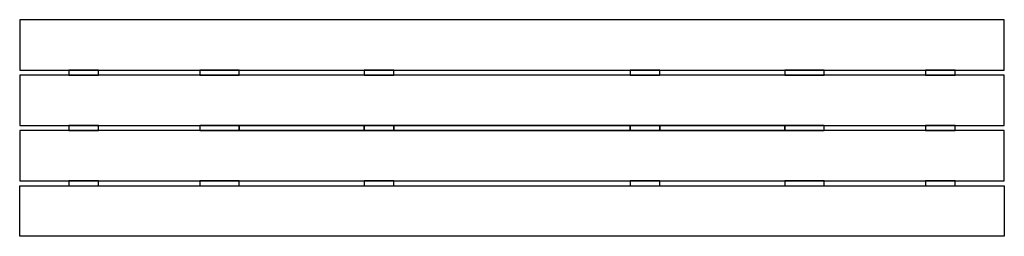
# Model space of a CAD drawing. Header units: inches. Extents: x -39.4 to 39.4, y -8.7 to 8.7.
import ezdxf

# ---------------------------------------------------------------- set-up
doc = ezdxf.new("R2010")
doc.units = ezdxf.units.IN
doc.header["$MEASUREMENT"] = 0
doc.layers.add('72_EGR_BASE_D2_IMPORT', color=7, linetype='Continuous')

# ---------------------------------------------------------------- blocks, each defined once
blk = doc.blocks.new('7760fa00-b30e-4a5d-819a-591dc0cd7037')
at = {"layer": '72_EGR_BASE_D2_IMPORT', "color": 18, "true_color": 0x000000}
for points in [[(-35.444, 4.621, 0), (39.366, 4.621, 0), (39.366, 8.661, 0), (-39.366, 8.661, 0), (-39.366, 4.621, 0)], [(-35.444, 0.187, 0), (39.366, 0.187, 0), (39.366, 4.227, 0), (-39.366, 4.227, 0), (-39.366, 0.187, 0)], [(-35.444, 4.621, 0), (-35.444, 4.227, 0), (-33.079, 4.227, 0), (-33.079, 4.621, 0)], [(-24.959, 4.621, 0), (-24.959, 4.227, 0), (-21.806, 4.227, 0), (-21.806, 4.621, 0)], [(-11.815, 4.621, 0), (-11.815, 4.227, 0), (-9.45, 4.227, 0), (-9.45, 4.621, 0)], [(9.45, 4.621, 0), (9.45, 4.227, 0), (11.815, 4.227, 0), (11.815, 4.621, 0)], [(21.806, 4.621, 0), (21.806, 4.227, 0), (24.959, 4.227, 0), (24.959, 4.621, 0)], [(33.079, 4.621, 0), (33.079, 4.227, 0), (35.444, 4.227, 0), (35.444, 4.621, 0)], [(-35.444, 0.187, 0), (-35.444, -0.187, 0), (-33.079, -0.187, 0), (-33.079, 0.187, 0)], [(-24.959, 0.187, 0), (-24.959, -0.187, 0), (-21.806, -0.187, 0), (-21.806, 0.187, 0)], [(-21.806, 0.187, 0), (-21.806, -0.187, 0), (-11.815, -0.187, 0), (-11.815, 0.187, 0)], [(-11.815, 0.187, 0), (-11.815, -0.187, 0), (-9.45, -0.187, 0), (-9.45, 0.187, 0)], [(-9.45, 0.187, 0), (-9.45, -0.187, 0), (9.45, -0.187, 0), (9.45, 0.187, 0)], [(9.45, 0.187, 0), (9.45, -0.187, 0), (11.815, -0.187, 0), (11.815, 0.187, 0)], [(11.815, 0.187, 0), (11.815, -0.187, 0), (21.806, -0.187, 0), (21.806, 0.187, 0)], [(21.806, 0.187, 0), (21.806, -0.187, 0), (24.959, -0.187, 0), (24.959, 0.187, 0)], [(33.079, 0.187, 0), (33.079, -0.187, 0), (35.444, -0.187, 0), (35.444, 0.187, 0)], [(-35.444, -4.227, 0), (39.366, -4.227, 0), (39.366, -0.187, 0), (-39.366, -0.187, 0), (-39.366, -4.227, 0)], [(-35.444, -4.621, 0), (39.366, -4.621, 0), (39.366, -8.661, 0), (-39.366, -8.661, 0), (-39.366, -4.621, 0)], [(-35.444, -4.227, 0), (-35.444, -4.621, 0), (-33.079, -4.621, 0), (-33.079, -4.227, 0)], [(-24.959, -4.227, 0), (-24.959, -4.621, 0), (-21.806, -4.621, 0), (-21.806, -4.227, 0)], [(-11.815, -4.227, 0), (-11.815, -4.621, 0), (-9.45, -4.621, 0), (-9.45, -4.227, 0)], [(9.45, -4.227, 0), (9.45, -4.621, 0), (11.815, -4.621, 0), (11.815, -4.227, 0)], [(21.806, -4.227, 0), (21.806, -4.621, 0), (24.959, -4.621, 0), (24.959, -4.227, 0)], [(33.079, -4.227, 0), (33.079, -4.621, 0), (35.444, -4.621, 0), (35.444, -4.227, 0)]]:
    blk.add_polyline3d(points, close=True, dxfattribs=at)
blk = doc.blocks.new('7decd3b5-183c-403c-9e8f-f9d3ccd66411')
at = {"layer": '72_EGR_BASE_D2_IMPORT'}
blk.add_blockref('7760fa00-b30e-4a5d-819a-591dc0cd7037', (0, 0), dxfattribs=at)

msp = doc.modelspace()

# ---------------------------------------------------------------- block references
at = {"color": 7, "true_color": 0xffffff}
msp.add_blockref('7decd3b5-183c-403c-9e8f-f9d3ccd66411', (0, 0), dxfattribs=at)

doc.saveas('drawing.dxf')
